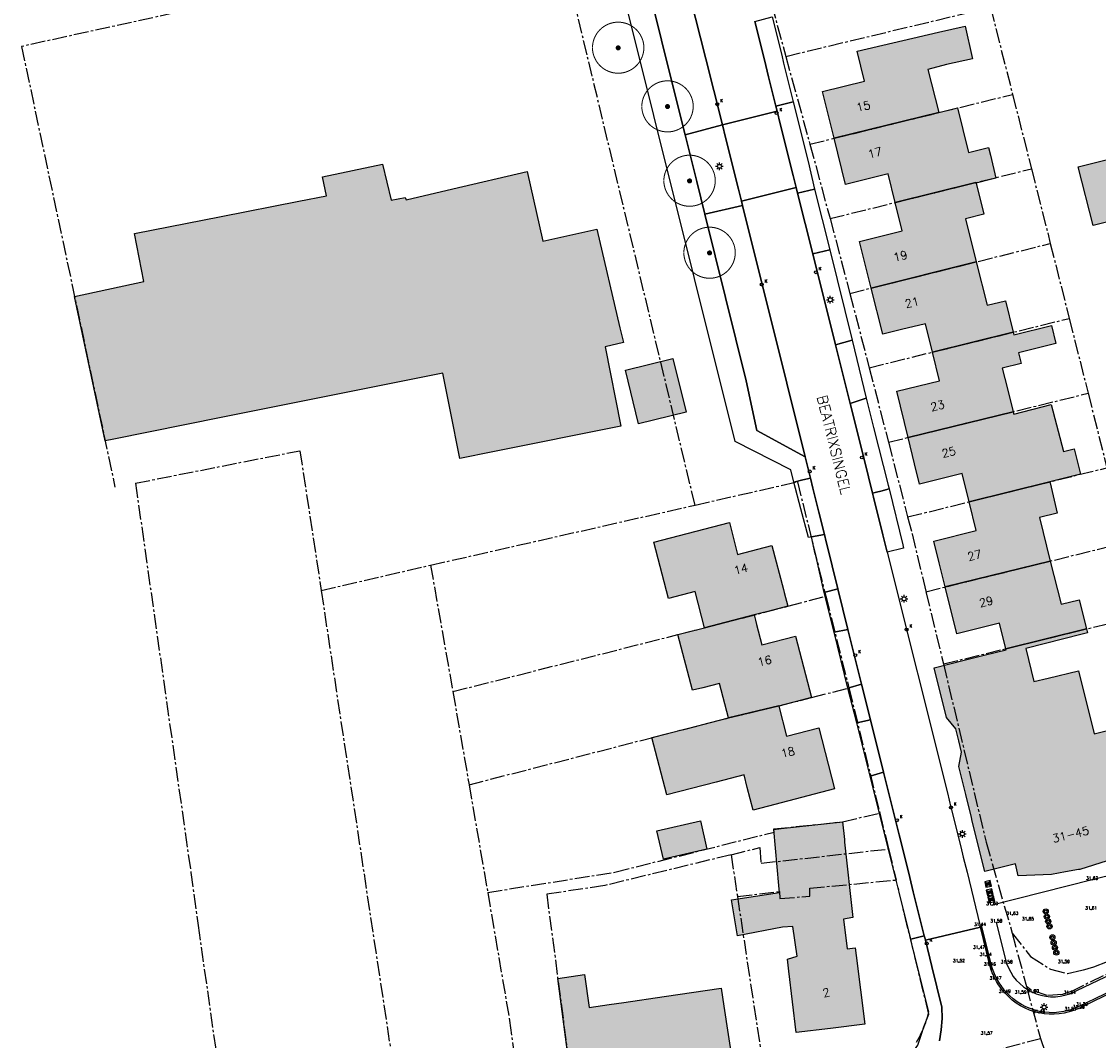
# Model space of a CAD drawing. Header units: metres. Extents: x 202952 to 203755, y 348879 to 349702.
# Tile 4 of 82: x 202981 to 203085, y 349305 to 349404. Entities that reach past the tile are written whole.
import ezdxf
from ezdxf.enums import TextEntityAlignment as Align

# ---------------------------------------------------------------- set-up
doc = ezdxf.new("R2010")
doc.units = ezdxf.units.M
doc.linetypes.add('1-200 CENTER', pattern=[4.28625, 2.8575, -0.47625, 0.47625, -0.47625])
for name, color, linetype in [('PH-BEST-BEBOUWING', 1, 'Continuous'), ('PH-BEST-BEBOUWING-ARCERING', 254, 'Continuous'), ('PH-BEST-HUISNUMMER', 7, 'Continuous'), ('PH-BEST-KADASTRALE-GRENS', 240, '1-200 CENTER'), ('PH-BEST-KOLK', 8, 'Continuous'), ('PH-BEST-LICHTMAST-HANDHAVENB', 6, 'Continuous'), ('PH-BEST-PAAL', 6, 'Continuous'), ('PH-BEST-STRAATNAAM-MAATVOERING', 7, 'Continuous'), ('PH-BEST-WEGDEEL', 253, 'Continuous'), ('PH-INM-BOOM-HANDHAVEN', 96, 'Continuous'), ('PH-INM-HOOGTE', 20, 'Continuous'), ('PH-INM-HOOGTEPUNT', 20, 'Continuous'), ('PH-INM-KANTVERHARDING', 253, 'Continuous')]:
    doc.layers.add(name, color=color, linetype=linetype)
doc.styles.add('ISO', font='ISO')
doc.styles.add('ROMANS', font='romans.shx')

# ---------------------------------------------------------------- blocks, each defined once
blk = doc.blocks.new('*U18')
blk.add_circle((0, 0), 0.142)
at = {"ltscale": 0.05, "style": 'ROMANS'}
blk.add_text('K', height=0.3, dxfattribs=at).set_placement((0.28, 0.19))
blk = doc.blocks.new('SIE-WEG_PAAL_BETON')
for radius in [0.25, 0.125]:
    blk.add_circle((0, 0), radius)
blk = doc.blocks.new('SIE-WEG_PAAL_KUNSTSTOF')
for p, q in [((-0.188, 0.188), (0.188, -0.188)), ((0.188, 0.188), (-0.188, -0.188))]:
    blk.add_line(p, q)
at = {"flags": 128}
for points in [[(-0.188, -0.188), (0.188, -0.188), (0.188, 0.188), (-0.188, 0.188)], [(-0.094, 0.094), (0.094, 0.094), (0.094, -0.094), (-0.094, -0.094)]]:
    blk.add_lwpolyline(points, close=True, dxfattribs=at)
blk = doc.blocks.new('Lichtmast 2')
at = {"flags": 128}
for points in [[(-0.5, 0), (-0.25, 0)], [(-0.35, 0.35), (-0.18, 0.18)], [(0, 0.25), (0, 0.5)], [(0.18, 0.18), (0.35, 0.35)], [(0.25, 0), (0.5, 0)], [(-0.35, -0.35), (-0.18, -0.18)], [(0, -0.5), (0, -0.25)], [(0.18, -0.18), (0.35, -0.35)]]:
    blk.add_lwpolyline(points, dxfattribs=at)
blk.add_circle((0, 0), 0.25)
blk = doc.blocks.new('MARKER', base_point=(45, 10))
at = {"color": 0}
for radius in [0.35, 0.25]:
    blk.add_circle((45, 10), radius, dxfattribs=at)
at = {"color": 0, "style": 'ISO'}
blk.add_attdef('MARKER', (45.6, 10), '', height=0.9, dxfattribs=at)
blk = doc.blocks.new('*U15')
at = {"const_width": 0.1}
blk.add_lwpolyline([(-2.5, 0, 0.990403), (2.5, 0.03, 0.990403), (-2.5, 0.02)], format="xyb", dxfattribs=at)
at = {"linetype": 'Continuous', "const_width": 0.25}
blk.add_lwpolyline([(-0.12, 0, 1), (0.12, 0, 1)], format="xyb", close=True, dxfattribs=at)

msp = doc.modelspace()

# ---------------------------------------------------------------- hatches: boundary and pattern name
at = {"layer": 'PH-BEST-BEBOUWING-ARCERING'}
for points in [[(203059.554, 349393.155), (203058.427, 349397.698), (203062.504, 349398.71), (203061.781, 349401.622), (203069.678, 349403.479), (203072.272, 349404.057), (203072.943, 349401.018), (203072.984, 349400.875), (203070.451, 349400.314), (203068.656, 349399.853), (203069.715, 349395.651)], [(203065.475, 349386.912), (203064.783, 349389.692), (203060.667, 349388.672), (203059.554, 349393.155), (203069.715, 349395.651), (203071.547, 349396.097), (203072.567, 349391.902), (203072.602, 349391.761), (203074.546, 349392.243), (203074.73, 349391.503), (203075.259, 349389.278), (203074.736, 349389.151), (203073.335, 349388.804), (203073.323, 349388.851)], [(203084.701, 349384.679), (203083.27, 349390.392), (203088.947, 349391.813), (203088.334, 349394.26), (203090.804, 349394.879), (203092.847, 349386.72)], [(202989.558, 349363.908), (202988.729, 349363.741), (202985.753, 349377.777), (202992.494, 349379.241), (202991.58, 349383.9), (203000, 349385.552), (203007.552, 349387.033), (203010.235, 349387.559), (203009.85, 349389.408), (203015.682, 349390.622), (203016.519, 349387.145), (203017.859, 349387.41), (203017.97, 349387.17), (203022.508, 349388.226), (203029.741, 349389.91), (203031.244, 349383.149), (203036.5, 349384.311), (203038.737, 349374.738), (203039.071, 349373.309), (203037.296, 349372.894), (203038.839, 349365.178), (203026.395, 349362.688), (203023.19, 349362.047), (203022.932, 349363.328), (203022.504, 349365.456), (203021.52, 349370.34), (203004.035, 349366.822), (203000, 349366.01)], [(203063.153, 349378.597), (203062.025, 349383.133), (203066.159, 349384.161), (203065.475, 349386.912), (203073.323, 349388.851), (203073.335, 349388.804), (203074.086, 349385.771), (203072.314, 349385.332), (203073.354, 349381.143)], [(203069.096, 349372.371), (203068.422, 349375.132), (203066.086, 349374.56), (203064.267, 349374.114), (203063.153, 349378.597), (203073.354, 349381.143), (203074.402, 349376.921), (203076.183, 349377.366), (203076.953, 349374.307)], [(203066.735, 349364.085), (203065.636, 349368.585), (203069.774, 349369.595), (203069.096, 349372.371), (203076.953, 349374.307), (203077.021, 349374.038), (203080.677, 349374.976), (203081.101, 349373.218), (203077.459, 349372.301), (203077.723, 349371.253), (203075.889, 349370.818), (203076.388, 349368.812), (203076.941, 349366.587)], [(203039.278, 349370.616), (203043.893, 349371.741), (203045.164, 349366.528), (203040.549, 349365.403)], [(203072.669, 349357.832), (203071.987, 349360.573), (203067.844, 349359.543), (203067.362, 349361.518), (203066.735, 349364.085), (203076.941, 349366.587), (203077, 349366.348), (203080.646, 349367.29), (203081.825, 349362.726), (203082.854, 349362.992), (203083.497, 349360.506), (203080.5, 349359.766)], [(203070.347, 349349.556), (203069.768, 349351.884), (203069.238, 349354.016), (203073.363, 349355.042), (203072.669, 349357.832), (203080.5, 349359.766), (203080.523, 349359.669), (203081.215, 349356.709), (203079.484, 349356.296), (203080.545, 349352.073)], [(203046.963, 349345.596), (203046.045, 349349.112), (203043.448, 349348.443), (203042.02, 349353.903), (203049.369, 349355.803), (203050.169, 349352.702), (203053.51, 349353.57), (203054.614, 349349.321), (203054.691, 349349.023), (203055.04, 349347.68), (203053.116, 349347.18), (203052.549, 349347.033), (203051.77, 349346.83)], [(203075.604, 349346.027), (203071.48, 349345.001), (203070.347, 349349.556), (203080.545, 349352.073), (203081.601, 349347.871), (203083.369, 349348.317), (203084.07, 349345.48), (203076.22, 349343.556)], [(203049.273, 349336.83), (203048.4, 349340.177), (203046.778, 349339.761), (203045.785, 349339.518), (203044.376, 349344.928), (203046.963, 349345.596), (203051.77, 349346.83), (203051.905, 349346.318), (203052.018, 349345.894), (203052.535, 349343.937), (203055.78, 349344.78), (203057.34, 349338.8), (203054.168, 349337.976), (203054.161, 349338.004)], [(203074.189, 349321.909), (203072.973, 349326.803), (203072.882, 349327.168), (203072.331, 349329.389), (203071.652, 349332.12), (203071.914, 349333.485), (203071.651, 349334.594), (203071.375, 349335.759), (203070.473, 349336.871), (203069.268, 349341.708), (203072.185, 349342.435), (203074.12, 349342.917), (203076.247, 349343.447), (203076.22, 349343.556), (203084.07, 349345.48), (203084.166, 349345.091), (203083.635, 349344.957), (203078.158, 349343.577), (203078.958, 349340.365), (203080.338, 349340.703), (203083.282, 349341.392), (203084.817, 349335.295), (203088.984, 349336.312), (203091.282, 349327.674), (203091.662, 349326.243), (203088.704, 349325.502), (203088.967, 349324.317), (203086.07, 349322.948), (203083.404, 349322.107), (203083.294, 349322.087), (203082.034, 349321.859), (203080.66, 349321.611), (203077.441, 349321.479), (203077.167, 349322.639)], [(203048.1, 349330.594), (203043.282, 349329.345), (203041.839, 349334.914), (203046.657, 349336.162), (203049.273, 349336.83), (203054.161, 349338.004), (203054.168, 349337.976), (203054.936, 349335.061), (203058.05, 349335.87), (203059.59, 349329.93), (203053.78, 349328.42), (203051.676, 349327.866), (203051.108, 349330.076), (203050.795, 349331.282)], [(203042.971, 349323.097), (203042.332, 349325.856), (203046.551, 349326.834), (203047.179, 349324.072)], [(203054.524, 349316.481), (203050.169, 349315.668), (203049.576, 349319.159), (203054.23, 349319.854), (203054.171, 349320.538), (203053.696, 349325.986), (203054.39, 349326.08), (203060.35, 349326.74), (203060.542, 349325.008), (203060.57, 349324.751), (203061.38, 349317.43), (203060.47, 349317.26), (203060.83, 349314.39), (203061.6, 349314.49), (203061.697, 349313.727), (203062.54, 349307.07), (203059.187, 349306.663), (203055.87, 349306.26), (203055.15, 349312.22), (203055.029, 349313.371), (203055.953, 349313.684), (203055.532, 349316.559)], [(203032.7, 349311.52), (203035.31, 349311.889), (203035.753, 349308.689), (203037.681, 349308.97), (203039.128, 349309.18), (203043.048, 349309.751), (203048.57, 349310.555), (203048.84, 349308.82), (203049.73, 349302.89), (203040.04, 349301.44), (203040.14, 349300.8), (203034.23, 349299.913)]]:
    msp.add_hatch(color=256, dxfattribs=at).paths.add_polyline_path(points)

# ---------------------------------------------------------------- linework, layer by layer
at = {"layer": 'PH-BEST-BEBOUWING'}
for points in [[(203059.554, 349393.155), (203058.427, 349397.698), (203062.504, 349398.71), (203061.781, 349401.622), (203069.678, 349403.479), (203072.272, 349404.057), (203072.943, 349401.018), (203072.984, 349400.875), (203070.451, 349400.314), (203068.656, 349399.853), (203069.715, 349395.651), (203059.554, 349393.155)], [(203065.475, 349386.912), (203064.783, 349389.692), (203060.667, 349388.672), (203059.554, 349393.155), (203069.715, 349395.651), (203071.547, 349396.097), (203072.567, 349391.902), (203072.602, 349391.761), (203074.546, 349392.243), (203074.73, 349391.503), (203075.259, 349389.278), (203074.736, 349389.151), (203073.335, 349388.804), (203073.323, 349388.851), (203065.475, 349386.912)], [(203084.701, 349384.679), (203083.27, 349390.392), (203088.947, 349391.813), (203088.334, 349394.26), (203090.804, 349394.879), (203092.847, 349386.72), (203084.701, 349384.679)], [(202989.558, 349363.908), (202988.729, 349363.741), (202985.753, 349377.777), (202992.494, 349379.241), (202991.58, 349383.9), (203000, 349385.552), (203007.552, 349387.033), (203010.235, 349387.559), (203009.85, 349389.408), (203015.682, 349390.622), (203016.519, 349387.145), (203017.859, 349387.41), (203017.97, 349387.17), (203022.508, 349388.226), (203029.741, 349389.91), (203031.244, 349383.149), (203036.5, 349384.311), (203038.737, 349374.738), (203039.071, 349373.309), (203037.296, 349372.894), (203038.839, 349365.178), (203026.395, 349362.688), (203023.19, 349362.047), (203022.932, 349363.328), (203022.504, 349365.456), (203021.52, 349370.34), (203004.035, 349366.822), (203000, 349366.01), (202989.558, 349363.908)], [(203063.153, 349378.597), (203062.025, 349383.133), (203066.159, 349384.161), (203065.475, 349386.912), (203073.323, 349388.851), (203073.335, 349388.804), (203074.086, 349385.771), (203072.314, 349385.332), (203073.354, 349381.143), (203063.153, 349378.597)], [(203069.096, 349372.371), (203068.422, 349375.132), (203066.086, 349374.56), (203064.267, 349374.114), (203063.153, 349378.597), (203073.354, 349381.143), (203074.402, 349376.921), (203076.183, 349377.366), (203076.953, 349374.307), (203069.096, 349372.371)], [(203066.735, 349364.085), (203065.636, 349368.585), (203069.774, 349369.595), (203069.096, 349372.371), (203076.953, 349374.307), (203077.021, 349374.038), (203080.677, 349374.976), (203081.101, 349373.218), (203077.459, 349372.301), (203077.723, 349371.253), (203075.889, 349370.818), (203076.388, 349368.812), (203076.941, 349366.587), (203066.735, 349364.085)], [(203039.278, 349370.616), (203043.893, 349371.741), (203045.164, 349366.528), (203040.549, 349365.403), (203039.278, 349370.616)], [(203072.669, 349357.832), (203071.987, 349360.573), (203067.844, 349359.543), (203067.362, 349361.518), (203066.735, 349364.085), (203076.941, 349366.587), (203077, 349366.348), (203080.646, 349367.29), (203081.825, 349362.726), (203082.854, 349362.992), (203083.497, 349360.506), (203080.5, 349359.766), (203072.669, 349357.832)], [(203070.347, 349349.556), (203069.768, 349351.884), (203069.238, 349354.016), (203073.363, 349355.042), (203072.669, 349357.832), (203080.5, 349359.766), (203080.523, 349359.669), (203081.215, 349356.709), (203079.484, 349356.296), (203080.545, 349352.073), (203070.347, 349349.556)], [(203046.963, 349345.596), (203046.045, 349349.112), (203043.448, 349348.443), (203042.02, 349353.903), (203049.369, 349355.803), (203050.169, 349352.702), (203053.51, 349353.57), (203054.614, 349349.321), (203054.691, 349349.023), (203055.04, 349347.68), (203053.116, 349347.18), (203052.549, 349347.033), (203051.77, 349346.83), (203046.963, 349345.596)], [(203075.604, 349346.027), (203071.48, 349345.001), (203070.347, 349349.556), (203080.545, 349352.073), (203081.601, 349347.871), (203083.369, 349348.317), (203084.07, 349345.48), (203076.22, 349343.556), (203075.604, 349346.027)], [(203049.273, 349336.83), (203048.4, 349340.177), (203046.778, 349339.761), (203045.785, 349339.518), (203044.376, 349344.928), (203046.963, 349345.596), (203051.77, 349346.83), (203051.905, 349346.318), (203052.018, 349345.894), (203052.535, 349343.937), (203055.78, 349344.78), (203057.34, 349338.8), (203054.168, 349337.976), (203054.161, 349338.004), (203049.273, 349336.83)], [(203048.1, 349330.594), (203043.282, 349329.345), (203041.839, 349334.914), (203046.657, 349336.162), (203049.273, 349336.83), (203054.161, 349338.004), (203054.168, 349337.976), (203054.936, 349335.061), (203058.05, 349335.87), (203059.59, 349329.93), (203053.78, 349328.42), (203051.676, 349327.866), (203051.108, 349330.076), (203050.795, 349331.282), (203048.1, 349330.594)], [(203042.971, 349323.097), (203042.332, 349325.856), (203046.551, 349326.834), (203047.179, 349324.072), (203042.971, 349323.097)], [(203054.524, 349316.481), (203050.169, 349315.668), (203049.576, 349319.159), (203054.23, 349319.854), (203054.171, 349320.538), (203053.696, 349325.986), (203054.39, 349326.08), (203060.35, 349326.74), (203060.542, 349325.008), (203060.57, 349324.751), (203061.38, 349317.43), (203060.47, 349317.26), (203060.83, 349314.39), (203061.6, 349314.49), (203061.697, 349313.727), (203062.54, 349307.07), (203059.187, 349306.663), (203055.87, 349306.26), (203055.15, 349312.22), (203055.029, 349313.371), (203055.953, 349313.684), (203055.532, 349316.559), (203054.524, 349316.481)], [(203032.7, 349311.52), (203035.31, 349311.889), (203035.753, 349308.689), (203037.681, 349308.97), (203039.128, 349309.18), (203043.048, 349309.751), (203048.57, 349310.555), (203048.84, 349308.82), (203049.73, 349302.89), (203040.04, 349301.44), (203040.14, 349300.8), (203034.23, 349299.913), (203032.7, 349311.52)]]:
    msp.add_lwpolyline(points, close=True, dxfattribs=at)
msp.add_lwpolyline([(203086.07, 349322.948), (203083.404, 349322.107), (203083.294, 349322.087), (203082.034, 349321.859), (203080.66, 349321.611), (203077.441, 349321.479), (203077.167, 349322.639), (203074.189, 349321.909), (203074.189, 349321.909), (203072.973, 349326.803), (203072.882, 349327.168), (203072.331, 349329.389), (203071.652, 349332.12), (203071.914, 349333.485), (203071.651, 349334.594), (203071.375, 349335.759), (203070.473, 349336.871), (203069.268, 349341.708), (203072.185, 349342.435), (203074.12, 349342.917), (203076.247, 349343.447), (203076.22, 349343.556), (203084.07, 349345.48), (203084.166, 349345.091), (203083.635, 349344.957), (203078.158, 349343.577), (203078.958, 349340.365), (203080.338, 349340.703), (203083.282, 349341.392), (203084.817, 349335.295), (203088.984, 349336.312)], dxfattribs=at)
at = {"layer": 'PH-BEST-KADASTRALE-GRENS', "ltscale": 0.5}
for p, q in [((203051.213, 349414.469), (203054.847, 349401.112)), ((203046.035, 349357.504), (203032.624, 349413.464)), ((203054.847, 349401.112), (203074.735, 349405.884)), ((203074.735, 349405.884), (203076.886, 349397.413)), ((203054.847, 349401.112), (203057.199, 349392.576)), ((203057.199, 349392.576), (203076.886, 349397.413)), ((203076.886, 349397.413), (203078.717, 349390.184)), ((203057.199, 349392.576), (203059.15, 349385.35)), ((203059.15, 349385.35), (203078.717, 349390.184)), ((203078.717, 349390.184), (203080.551, 349382.94)), ((203061.078, 349378.079), (203080.551, 349382.94)), ((203080.551, 349382.94), (203082.392, 349375.647)), ((203061.078, 349378.079), (203062.954, 349370.858)), ((203062.954, 349370.858), (203082.392, 349375.647)), ((203082.392, 349375.647), (203084.226, 349368.373)), ((203062.954, 349370.858), (203064.822, 349363.616)), ((203064.822, 349363.616), (203084.226, 349368.373)), ((203084.226, 349368.373), (203086.048, 349361.137)), ((203064.822, 349363.616), (203066.692, 349356.355)), ((203066.692, 349356.355), (203086.048, 349361.137)), ((203020.335, 349351.67), (203046.035, 349357.504)), ((203068.468, 349349.092), (203087.874, 349353.882)), ((203009.711, 349349.21), (203020.335, 349351.67)), ((203020.335, 349351.67), (203022.503, 349339.388)), ((203009.711, 349349.21), (203018.959, 349288.05)), ((203068.468, 349349.092), (203070.167, 349342.073)), ((203058.735, 349348.653), (203060.981, 349339.747)), ((203070.167, 349342.073), (203089.637, 349346.844)), ((203022.503, 349339.388), (203024.079, 349330.339)), ((203060.981, 349339.747), (203063.984, 349327.581)), ((203024.079, 349330.339), (203025.89, 349319.871)), ((203063.984, 349327.581), (203064.836, 349324.092)), ((203064.836, 349324.092), (203065.577, 349321.078)), ((203049.534, 349323.537), (203050.154, 349319.478)), ((203050.154, 349319.478), (203053.299, 349298.6)), ((203076.844, 349315.917), (203078.236, 349310.719)), ((203087.628, 349312.703), (203082.725, 349310.324)), ((203078.236, 349310.719), (203079.586, 349305.692)), ((203078.672, 349310.408), (203078.236, 349310.719)), ((203080.26, 349309.852), (203078.672, 349310.408)), ((203082.725, 349310.324), (203081.724, 349309.953)), ((203081.724, 349309.953), (203080.26, 349309.852)), ((203063.8, 349301.494), (203079.586, 349305.692)), ((203079.586, 349305.692), (203082.446, 349297.177))]:
    msp.add_line(p, q, dxfattribs=at)
for points in [[(203016.401, 349409.923), (202980.602, 349402.072), (202989.682, 349359.245)], [(203059.15, 349385.35), (203060.242, 349381.286), (203061.078, 349378.079)], [(202991.672, 349359.638), (203007.653, 349362.792), (203009.711, 349349.21)], [(202991.672, 349359.638), (202997.052, 349321.818), (202997.751, 349316.658), (203002.261, 349285.058)], [(203046.035, 349357.504), (203055.983, 349359.78), (203058.735, 349348.653)], [(203066.692, 349356.355), (203067.119, 349354.717), (203068.468, 349349.092)], [(203022.503, 349339.388), (203044.376, 349344.928), (203055.04, 349347.68), (203058.735, 349348.653)], [(203070.167, 349342.073), (203074.311, 349324.757), (203076.844, 349315.917)], [(203024.079, 349330.339), (203049.273, 349336.83), (203054.161, 349338.004), (203057.34, 349338.8), (203060.981, 349339.747)], [(203025.89, 349319.871), (203038.25, 349321.842), (203053.728, 349325.736), (203053.702, 349326.037), (203060.35, 349326.74), (203063.984, 349327.581)], [(203049.534, 349323.537), (203052.344, 349324.234), (203052.445, 349322.707), (203064.836, 349324.092)], [(203049.534, 349323.537), (203037.263, 349320.535), (203031.622, 349319.697), (203035.225, 349292.362)], [(203050.154, 349319.478), (203054.225, 349319.958), (203054.284, 349319.28), (203057.19, 349319.512), (203057.19, 349320.288), (203065.577, 349321.078)], [(203063.8, 349301.494), (203065.509, 349302.461), (203066.864, 349303.889), (203067.668, 349305.041), (203068.272, 349306.797), (203068.751, 349308.052), (203065.577, 349321.078)], [(203025.89, 349319.871), (203028.017, 349307.423), (203030.265, 349291.047)], [(203076.844, 349315.917), (203078.641, 349313.64), (203080.557, 349312.399), (203082.23, 349311.984), (203083.685, 349312.322), (203084.79, 349312.638), (203097.015, 349317.469)]]:
    msp.add_lwpolyline(points, dxfattribs=at)
at = {"layer": 'PH-BEST-WEGDEEL'}
for points in [[(203041.799, 349406.632), (203043.753, 349398.772), (203045.066, 349393.495), (203045.873, 349390.248), (203046.194, 349388.956), (203046.983, 349385.785), (203051.007, 349369.6), (203052.054, 349364.749), (203056.72, 349362.209), (203057.236, 349360.135), (203056.52, 349359.959), (203055.649, 349359.744), (203055.353, 349360.929), (203049.929, 349363.676), (203038.07, 349411.252)], [(203051.836, 349404.51), (203052.768, 349400.776), (203053.183, 349399.115), (203053.889, 349396.288), (203054.012, 349395.797), (203048.692, 349394.468), (203047.861, 349397.806), (203047.097, 349400.875), (203044.555, 349410.836)], [(203069.779, 349305.445), (203069.957, 349306.525), (203070.039, 349307.616), (203070.027, 349308.711), (203069.049, 349312.658), (203068.413, 349315.224), (203073.773, 349316.505), (203074.397, 349313.979), (203074.648, 349312.961), (203074.664, 349312.902), (203074.68, 349312.844), (203074.697, 349312.785), (203074.714, 349312.727), (203074.732, 349312.669), (203074.75, 349312.611), (203074.769, 349312.553), (203074.789, 349312.496), (203074.809, 349312.438), (203074.83, 349312.381), (203074.851, 349312.324), (203074.87, 349312.273)], [(203067.55, 349305.316), (203067.681, 349305.547), (203067.807, 349305.781), (203067.928, 349306.018), (203068.043, 349306.258), (203068.153, 349306.5), (203068.257, 349306.745), (203068.355, 349306.992), (203068.447, 349307.242), (203068.534, 349307.493), (203068.615, 349307.747), (203068.69, 349308.002), (203068.759, 349308.259), (203067.145, 349314.725), (203066.992, 349315.337), (203066.992, 349315.337), (203068.304, 349315.664), (203068.377, 349315.369), (203068.413, 349315.224), (203069.049, 349312.658), (203070.027, 349308.711), (203070.039, 349307.616), (203069.957, 349306.525), (203069.779, 349305.445)], [(203074.87, 349312.273), (203074.851, 349312.324), (203074.83, 349312.381), (203074.809, 349312.438), (203074.789, 349312.496), (203074.769, 349312.553), (203074.75, 349312.611), (203074.732, 349312.669), (203074.714, 349312.727), (203074.697, 349312.785), (203074.68, 349312.844), (203074.664, 349312.902), (203074.648, 349312.961), (203074.397, 349313.979), (203074.099, 349315.185)]]:
    msp.add_lwpolyline(points, dxfattribs=at)
for points in [[(203045.066, 349393.495), (203043.753, 349398.772), (203041.799, 349406.632), (203043.394, 349408.909), (203044.506, 349410.716), (203044.515, 349410.736), (203044.524, 349410.755), (203044.532, 349410.775), (203044.54, 349410.795), (203044.548, 349410.816), (203044.555, 349410.836), (203047.097, 349400.875), (203047.861, 349397.806), (203048.692, 349394.468), (203045.066, 349393.495)], [(203054.453, 349401.221), (203054.643, 349400.455), (203055.582, 349396.679), (203053.889, 349396.288), (203053.183, 349399.115), (203052.768, 349400.776), (203051.836, 349404.51), (203053.519, 349404.948), (203054.453, 349401.221)], [(203054.012, 349395.797), (203054.318, 349394.571), (203055.576, 349389.531), (203055.864, 349388.378), (203050.538, 349387.048), (203050.251, 349388.202), (203048.997, 349393.243), (203048.692, 349394.468), (203054.012, 349395.797)], [(203056.005, 349387.812), (203055.864, 349388.378), (203055.576, 349389.531), (203054.318, 349394.571), (203054.012, 349395.797), (203053.889, 349396.288), (203055.582, 349396.679), (203057.019, 349390.905), (203057.656, 349388.203), (203056.005, 349387.812)], [(203050.538, 349387.048), (203050.643, 349386.627), (203046.983, 349385.785), (203046.194, 349388.956), (203045.873, 349390.248), (203045.066, 349393.495), (203048.692, 349394.468), (203048.997, 349393.243), (203050.251, 349388.202), (203050.538, 349387.048)], [(203055.864, 349388.378), (203056.005, 349387.812), (203057.475, 349381.92), (203059.68, 349373.089), (203061.107, 349367.372), (203062.485, 349361.852), (203063.283, 349358.655), (203063.373, 349358.294), (203064.29, 349354.62), (203064.714, 349352.921), (203070.549, 349329.55), (203070.902, 349328.134), (203070.96, 349327.902), (203071.86, 349324.296), (203072.1, 349323.305), (203072.458, 349321.83), (203073.716, 349316.735), (203073.773, 349316.505), (203068.413, 349315.224), (203068.377, 349315.369), (203068.304, 349315.664), (203067.24, 349319.938), (203066.896, 349321.322), (203066.44, 349323.154), (203065.866, 349325.459), (203065.189, 349328.178), (203064.349, 349331.554), (203063.08, 349336.651), (203062.219, 349340.112), (203060.895, 349345.432), (203059.916, 349349.366), (203058.803, 349353.837), (203058.778, 349353.939), (203058.597, 349354.665), (203058.057, 349356.835), (203057.478, 349359.163), (203057.236, 349360.135), (203056.72, 349362.209), (203054.938, 349369.371), (203050.643, 349386.627), (203050.538, 349387.048), (203055.864, 349388.378)], [(203056.005, 349387.812), (203057.656, 349388.203), (203059.12, 349382.323), (203057.475, 349381.92), (203056.005, 349387.812)], [(203046.983, 349385.785), (203050.643, 349386.627), (203054.938, 349369.371), (203056.72, 349362.209), (203052.054, 349364.749), (203051.007, 349369.6), (203046.983, 349385.785)], [(203057.475, 349381.92), (203059.12, 349382.323), (203061.301, 349373.538), (203059.68, 349373.089), (203057.475, 349381.92)], [(203059.68, 349373.089), (203061.301, 349373.538), (203062.659, 349367.904), (203061.107, 349367.372), (203059.68, 349373.089)], [(203063.283, 349358.655), (203062.485, 349361.852), (203061.107, 349367.372), (203062.659, 349367.904), (203063.388, 349365.036), (203064.806, 349359.452), (203064.901, 349359.078), (203064.075, 349358.862), (203063.648, 349358.75), (203063.283, 349358.655)], [(203057.334, 349354.42), (203057.058, 349354.366), (203056.327, 349357.155), (203055.649, 349359.744), (203056.52, 349359.959), (203057.236, 349360.135), (203057.478, 349359.163), (203058.057, 349356.835), (203058.597, 349354.665), (203057.334, 349354.42)], [(203063.283, 349358.655), (203063.648, 349358.75), (203064.075, 349358.862), (203064.901, 349359.078), (203066.215, 349353.659), (203066.295, 349353.328), (203064.714, 349352.921), (203064.29, 349354.62), (203063.373, 349358.294), (203063.283, 349358.655)], [(203058.593, 349349.03), (203057.757, 349352.611), (203057.72, 349352.766), (203057.334, 349354.42), (203058.597, 349354.665), (203058.778, 349353.939), (203058.803, 349353.837), (203059.916, 349349.366), (203058.593, 349349.03)], [(203058.593, 349349.03), (203059.916, 349349.366), (203060.895, 349345.432), (203059.564, 349345.157), (203058.593, 349349.03)], [(203060.884, 349339.734), (203059.564, 349345.157), (203060.895, 349345.432), (203062.219, 349340.112), (203060.884, 349339.734)], [(203061.767, 349336.358), (203060.884, 349339.734), (203062.219, 349340.112), (203063.08, 349336.651), (203061.767, 349336.358)], [(203063.037, 349331.184), (203061.767, 349336.358), (203063.08, 349336.651), (203064.349, 349331.554), (203063.037, 349331.184)], [(203064.349, 349331.554), (203065.189, 349328.178), (203065.866, 349325.459), (203066.44, 349323.154), (203066.896, 349321.322), (203067.24, 349319.938), (203068.304, 349315.664), (203066.992, 349315.337), (203065.922, 349319.626), (203065.561, 349321.073), (203065.043, 349323.145), (203064.006, 349327.301), (203063.977, 349327.418), (203063.037, 349331.184), (203064.349, 349331.554)]]:
    msp.add_lwpolyline(points, close=True, dxfattribs=at)
at = {"layer": 'PH-INM-KANTVERHARDING', "flags": 128}
for points in [[(203075.3, 349316.959), (203076.31, 349312.975, 0.4222098), (203082.434, 349310.02), (203089.372, 349313.329), (203094.125, 349315.638), (203092.355, 349322.994), (203084.609, 349321.108), (203074.904, 349318.645)], [(203095.045, 349314.26), (203088.425, 349311.089), (203083.319, 349308.604, -0.3313688), (203076.127, 349310.108, -0.0585605), (203075.226, 349311.401, -0.0545203), (203074.677, 349312.762), (203073.728, 349316.613)], [(203094.98, 349314.396), (203088.36, 349311.224), (203083.255, 349308.74, -0.3313071), (203076.239, 349310.208, -0.0585639), (203075.358, 349311.472, -0.054429), (203074.823, 349312.8), (203073.874, 349316.649)]]:
    msp.add_lwpolyline(points, format="xyb", dxfattribs=at)

# ---------------------------------------------------------------- block references
at = {"layer": 'PH-BEST-KOLK'}
for p in [(203048.196, 349396.459), (203053.96, 349395.604), (203057.772, 349380.136), (203052.52, 349378.933), (203062.237, 349362.133), (203057.182, 349360.786), (203066.589, 349345.413), (203061.604, 349342.928), (203070.902, 349328.134), (203065.649, 349326.883), (203068.548, 349314.915)]:
    msp.add_blockref('*U18', p, dxfattribs=at)
at = {"layer": 'PH-BEST-LICHTMAST-HANDHAVENB', "xscale": 0.75, "yscale": 0.75, "zscale": 0.75}
for p in [(203048.406, 349390.428), (203059.178, 349377.464), (203066.342, 349348.403), (203072.007, 349325.552), (203079.947, 349308.727)]:
    msp.add_blockref('Lichtmast 2', p, dxfattribs=at)
at = {"layer": 'PH-BEST-PAAL', "xscale": 1.5, "yscale": 1.5, "zscale": 1.5, "rotation": 13.06988853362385}
for p in [(203074.512, 349320.705), (203074.665, 349319.89), (203074.818, 349319.194)]:
    msp.add_blockref('SIE-WEG_PAAL_KUNSTSTOF', p, dxfattribs=at)
at = {"layer": 'PH-BEST-PAAL'}
for p in [(203080.106, 349318.024), (203080.218, 349317.529), (203080.345, 349317.057), (203080.474, 349316.573), (203080.751, 349315.504), (203080.873, 349314.996), (203080.998, 349314.511), (203081.138, 349314.027)]:
    msp.add_blockref('SIE-WEG_PAAL_BETON', p, dxfattribs=at)
at = {"layer": 'PH-INM-BOOM-HANDHAVEN'}
for p in [(203038.568, 349401.936), (203038.568, 349401.936), (203043.362, 349396.235), (203043.362, 349396.235), (203045.503, 349389.009), (203045.503, 349389.009), (203047.446, 349382.012), (203047.446, 349382.012)]:
    msp.add_blockref('*U15', p, dxfattribs=at)
at = {"layer": 'PH-INM-HOOGTEPUNT', "xscale": 0.1, "yscale": 0.1, "zscale": 0.1}
for p in [(203084.609, 349321.108, 31.634), (203074.904, 349318.645, 31.6), (203076.867, 349317.697, 31.633), (203084.524, 349318.216, 31.608), (203073.728, 349316.613, 31.442), (203075.3, 349316.959, 31.582), (203078.374, 349317.163, 31.647), (203073.625, 349314.4, 31.47), (203074.277, 349313.707, 31.442), (203071.667, 349313.096, 31.522), (203074.677, 349312.762, 31.46), (203076.31, 349312.975, 31.576), (203081.87, 349313.012, 31.587), (203075.226, 349311.401, 31.472), (203076.127, 349310.108, 31.486), (203077.668, 349310.038, 31.589), (203078.866, 349310.15, 31.602), (203082.434, 349310.02, 31.544), (203079.461, 349308.167, 31.46), (203082.519, 349308.408, 31.512), (203083.319, 349308.604, 31.385), (203083.628, 349308.864, 31.393), (203074.369, 349306.061, 31.573)]:
    msp.add_blockref('MARKER', p, dxfattribs=at)

# ---------------------------------------------------------------- texts
at = {"layer": 'PH-BEST-HUISNUMMER', "style": 'ROMANS'}
for s, p in [('15', (203062.388, 349396.266)), ('17', (203063.509, 349391.752)), ('19', (203065.985, 349381.711)), ('21', (203067.108, 349377.196)), ('23', (203069.585, 349367.167)), ('25', (203070.688, 349362.653)), ('27', (203073.19, 349352.628)), ('14', (203050.485, 349351.295)), ('29', (203074.311, 349348.12)), ('16', (203052.791, 349342.374)), ('18', (203055.05, 349333.495)), ('31-45', (203082.528, 349325.501)), ('2', (203058.775, 349310.139))]:
    msp.add_text(s, height=0.8, rotation=13.5, dxfattribs=at).set_placement(p, align=Align.MIDDLE_CENTER)
at = {"layer": 'PH-BEST-STRAATNAAM-MAATVOERING', "style": 'ROMANS'}
msp.add_text('BEATRIXSINGEL', height=1, rotation=284.01625, dxfattribs=at).set_placement((203059.54, 349363.375), align=Align.MIDDLE_CENTER)
at = {"layer": 'PH-INM-HOOGTE', "style": 'ROMANS'}
for s, p in [('31.63', (203084.609, 349321.108)), ('31.60', (203074.904, 349318.645)), ('31.61', (203084.524, 349318.216)), ('31.63', (203076.867, 349317.697)), ('31.65', (203078.374, 349317.163)), ('31.44', (203073.728, 349316.613)), ('31.58', (203075.3, 349316.959)), ('31.47', (203073.625, 349314.4)), ('31.52', (203071.667, 349313.096)), ('31.44', (203074.277, 349313.707)), ('31.58', (203076.31, 349312.975)), ('31.59', (203081.87, 349313.012)), ('31.46', (203074.677, 349312.762)), ('31.47', (203075.226, 349311.401)), ('31.49', (203076.127, 349310.108)), ('31.59', (203077.668, 349310.038)), ('31.60', (203078.866, 349310.15)), ('31.54', (203082.434, 349310.02)), ('31.39', (203083.628, 349308.864)), ('31.46', (203079.461, 349308.167)), ('31.51', (203082.519, 349308.408)), ('31.39', (203083.319, 349308.604)), ('31.57', (203074.369, 349306.061))]:
    msp.add_text(s, height=0.3, dxfattribs=at).set_placement(p, align=Align.CENTER)

doc.saveas('drawing.dxf')
